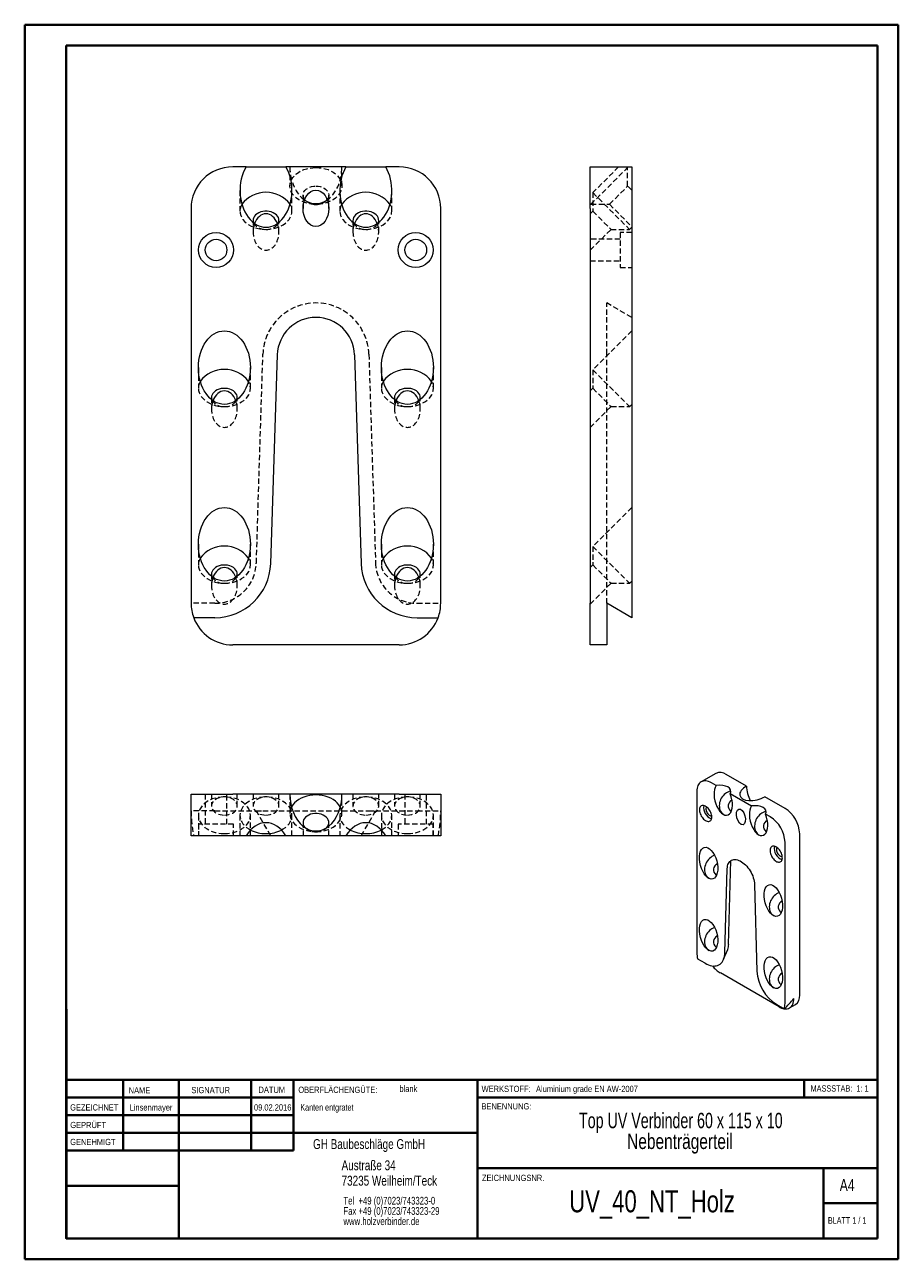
# Model space of a CAD drawing. Header units: millimetres. Extents: x 0 to 353, y 0 to 297.
# Tile 1 of 2: x 0 to 210, y 0 to 297. Entities that reach past the tile are written whole.
import ezdxf

# ---------------------------------------------------------------- set-up
doc = ezdxf.new("R2010")
doc.units = ezdxf.units.MM
doc.linetypes.add('HIDDEN', pattern=[1.905, 1.27, -0.635])
doc.styles.add('SLDTEXTSTYLE0', font='TXT', dxfattribs={"width": 0.75})
doc.styles.add('SLDTEXTSTYLE1', font='TXT', dxfattribs={"width": 0.681818})
doc.styles.add('SLDTEXTSTYLE2', font='TXT', dxfattribs={"width": 0.7})
doc.styles.add('SLDTEXTSTYLE3', font='TXT', dxfattribs={"width": 0.691667})

# ---------------------------------------------------------------- blocks, each defined once
blk = doc.blocks.new('SW_NOTE_0')
at = {"color": 0, "linetype": 'Continuous', "lineweight": 0, "char_height": 1.8521, "attachment_point": 1, "style": 'SLDTEXTSTYLE0'}
for s, insert in [('Tel  +49 (0)7023/743323-0', (0, 2.39)), ('Fax +49 (0)7023/743323-29', (0, -0.08)), ('www.holzverbinder.de', (0, -2.55))]:
    blk.add_mtext(s, dxfattribs=dict(at, insert=insert))

msp = doc.modelspace()

# ---------------------------------------------------------------- linework, layer by layer
at = {"color": 7, "linetype": 'Continuous', "lineweight": 40}
for p, q in [((0.08, 0.21), (0.08, 297.21)), ((0.08, 297.21), (210.08, 297.21)), ((210.08, 0.21), (210.08, 297.21)), ((210.08, 292.21), (210.08, 297.21)), ((10.08, 292.21), (205.08, 292.21)), ((10.08, 5.21), (10.08, 292.21)), ((205.08, 5.21), (205.08, 292.21)), ((10.11, 60.37), (10.11, 5.12)), ((205.08, 43.37), (10.11, 43.37)), ((23.71, 43.37), (23.71, 26.37)), ((37.1, 43.37), (37.1, 5.12)), ((54.51, 43.37), (54.51, 26.38)), ((64.71, 26.39), (64.71, 43.37)), ((108.91, 43.37), (108.91, 5.12)), ((187.47, 39.12), (187.47, 43.37)), ((64.71, 39.1), (10.11, 39.1)), ((205.08, 39.12), (108.91, 39.12)), ((64.71, 34.87), (10.11, 34.87)), ((108.91, 30.62), (10.11, 30.62)), ((64.71, 26.39), (10.11, 26.37)), ((108.91, 22.12), (205.08, 22.12)), ((192.08, 5.21), (192.08, 22.21)), ((37.1, 17.87), (10.11, 17.87)), ((10.11, 13.71), (10.08, 13.71)), ((205.08, 13.71), (192.08, 13.71)), ((10.11, 9.46), (10.08, 9.46)), ((10.08, 5.21), (205.08, 5.21)), ((205.08, 5.21), (180.99, 5.21)), ((0.08, 0.21), (210.08, 0.21))]:
    msp.add_line(p, q, dxfattribs=at)
at = {"color": 7, "linetype": 'Continuous', "lineweight": 15}
for p, q in [((53.3, 263.02), (50.08, 263.02)), ((53.3, 263.02), (62.87, 263.02)), ((77.3, 263.02), (62.87, 263.02)), ((77.3, 263.02), (86.87, 263.02)), ((90.08, 263.02), (86.87, 263.02)), ((136.01, 253.02), (136.01, 263.02)), ((136.01, 263.02), (146.01, 263.02)), ((146.01, 263.02), (146.01, 253.02)), ((40.08, 253.02), (40.08, 158.02)), ((100.08, 158.02), (100.08, 253.02)), ((136.01, 253.02), (136.01, 158.02)), ((146.01, 253.02), (146.01, 158.02)), ((59.22, 167.6), (60.81, 217.82)), ((79.36, 217.82), (80.95, 167.6)), ((136.01, 148.02), (136.01, 158.02)), ((140.01, 158.02), (140.01, 148.02)), ((146.01, 154.56), (140.01, 158.02)), ((146.01, 158.02), (146.01, 154.56)), ((45.76, 154.56), (40.7, 154.56)), ((94.41, 154.56), (99.46, 154.56)), ((90.08, 148.02), (50.08, 148.02)), ((140.01, 148.02), (136.01, 148.02)), ((166.21, 117.11), (162.68, 115.07)), ((173.57, 114.05), (168.71, 116.86)), ((166.31, 114.16), (165.17, 114.82)), ((40.08, 102.09), (40.08, 112.09)), ((40.08, 112.09), (50.08, 112.09)), ((63.83, 112.09), (50.08, 112.09)), ((76.33, 112.09), (63.83, 112.09)), ((90.08, 112.09), (76.33, 112.09)), ((90.08, 112.09), (100.08, 112.09)), ((100.08, 112.09), (100.08, 102.09)), ((161.64, 112.78), (161.64, 73.99)), ((174.8, 109.26), (169.7, 112.21)), ((182.85, 108.7), (177.99, 111.5)), ((169.77, 108.06), (169.93, 107.98)), ((179.32, 106.65), (178.18, 107.31)), ((50.08, 102.09), (40.08, 102.09)), ((53.3, 102.09), (50.08, 102.09)), ((62.87, 102.09), (53.3, 102.09)), ((77.3, 102.09), (62.87, 102.09)), ((86.87, 102.09), (77.3, 102.09)), ((90.08, 102.09), (86.87, 102.09)), ((100.08, 102.09), (90.08, 102.09)), ((178.25, 103.16), (178.41, 103.08)), ((186.39, 63.79), (186.39, 102.57)), ((182.85, 61.75), (182.85, 100.53)), ((169.3, 75.97), (169.86, 96.14)), ((166.23, 92.7), (166.39, 92.62)), ((168.4, 73.99), (168.97, 94.18)), ((175.53, 90.39), (176.09, 69.56)), ((181.79, 83.72), (181.95, 83.64)), ((166.23, 75.35), (166.39, 75.27)), ((168.09, 72.39), (169.07, 74.78)), ((163.65, 71.42), (161.86, 72.45)), ((181.44, 60.93), (167.3, 69.09)), ((181.79, 66.37), (181.95, 66.29)), ((180.85, 61.49), (182.63, 60.46)), ((183.94, 60.68), (185.35, 61.5))]:
    msp.add_line(p, q, dxfattribs=at)
at = {"color": 7, "linetype": 'HIDDEN', "lineweight": 0}
for p, q in [((63.83, 263.02), (63.83, 258.42)), ((76.33, 258.42), (76.33, 263.02)), ((136.18, 254.01), (145.02, 262.84)), ((142.85, 263.02), (136.64, 256.81)), ((145.02, 262.84), (144.85, 263.02)), ((145.02, 258.39), (145.02, 262.84)), ((51.83, 257.34), (51.83, 252.39)), ((64.33, 252.39), (64.33, 257.34)), ((66.98, 256.2), (66.98, 253.02)), ((73.18, 253.02), (73.18, 256.2)), ((75.83, 257.34), (75.83, 252.39)), ((88.33, 252.39), (88.33, 257.34)), ((136.64, 256.81), (145.48, 247.97)), ((136.64, 256.81), (136.64, 252.35)), ((140.64, 254.01), (145.02, 258.39)), ((146.01, 257.4), (145.02, 258.39)), ((136.01, 254.18), (136.18, 254.01)), ((136.18, 254.01), (140.64, 254.01)), ((140.64, 254.01), (146.01, 248.64)), ((54.98, 250.16), (54.98, 247.34)), ((61.18, 247.34), (61.18, 250.16)), ((78.98, 250.16), (78.98, 247.34)), ((85.18, 247.34), (85.18, 250.16)), ((136.64, 252.35), (136.01, 251.72)), ((136.64, 252.35), (141.02, 247.97)), ((136.01, 242.95), (141.02, 247.97)), ((141.02, 247.97), (145.48, 247.97)), ((143.21, 247.22), (143.21, 238.82)), ((146.01, 247.22), (143.21, 247.22)), ((145.48, 247.97), (146.01, 248.5)), ((143.21, 245.62), (136.01, 245.62)), ((136.01, 240.42), (143.21, 240.42)), ((143.21, 238.82), (146.01, 238.82)), ((140.01, 217.93), (140.01, 230.27)), ((146.01, 226.81), (140.01, 230.27)), ((146.01, 223.56), (136.64, 214.19)), ((55.76, 167.7), (57.34, 217.93)), ((82.82, 217.93), (84.41, 167.7)), ((140.01, 167.7), (140.01, 217.93)), ((41.83, 214.72), (41.83, 209.77)), ((54.33, 209.77), (54.33, 214.72)), ((85.83, 214.72), (85.83, 209.77)), ((98.33, 209.77), (98.33, 214.72)), ((136.64, 214.19), (145.48, 205.35)), ((136.64, 214.19), (136.64, 209.74)), ((136.64, 209.74), (136.01, 209.1)), ((136.64, 209.74), (141.03, 205.35)), ((44.98, 207.55), (44.98, 204.72)), ((51.18, 204.72), (51.18, 207.55)), ((88.98, 207.55), (88.98, 204.72)), ((95.18, 204.72), (95.18, 207.55)), ((136.01, 200.34), (141.03, 205.35)), ((141.03, 205.35), (145.48, 205.35)), ((145.48, 205.35), (146.01, 205.88)), ((146.01, 181.06), (136.64, 171.69)), ((41.83, 172.22), (41.83, 167.27)), ((54.33, 167.27), (54.33, 172.22)), ((85.83, 172.22), (85.83, 167.27)), ((98.33, 167.27), (98.33, 172.22)), ((136.64, 171.69), (145.48, 162.85)), ((136.64, 171.69), (136.64, 167.24)), ((136.64, 167.24), (136.01, 166.6)), ((136.64, 167.24), (141.03, 162.85)), ((140.01, 158.02), (140.01, 167.7)), ((44.98, 165.05), (44.98, 162.22)), ((51.18, 162.22), (51.18, 165.05)), ((88.98, 165.05), (88.98, 162.22)), ((95.18, 162.22), (95.18, 165.05)), ((145.48, 162.85), (146.01, 163.38)), ((136.01, 157.84), (141.03, 162.85)), ((141.03, 162.85), (145.48, 162.85)), ((45.76, 158.02), (40.08, 158.02)), ((94.41, 158.02), (100.08, 158.02)), ((43.48, 112.09), (43.48, 104.89)), ((44.98, 112.09), (44.98, 109.26)), ((48.68, 104.89), (48.68, 112.09)), ((51.18, 109.26), (51.18, 112.09)), ((54.98, 112.09), (54.98, 109.26)), ((61.18, 109.26), (61.18, 112.09)), ((63.83, 112.09), (63.83, 107.49)), ((76.33, 107.49), (76.33, 112.09)), ((78.98, 112.09), (78.98, 109.26)), ((85.18, 109.26), (85.18, 112.09)), ((88.98, 112.09), (88.98, 109.26)), ((91.48, 112.09), (91.48, 104.89)), ((95.18, 109.26), (95.18, 112.09)), ((96.68, 104.89), (96.68, 112.09)), ((45.76, 108.09), (40.08, 108.09)), ((41.83, 107.03), (41.83, 102.09)), ((45.76, 108.09), (55.76, 108.09)), ((51.83, 107.04), (51.83, 102.09)), ((54.33, 102.09), (54.33, 107.03)), ((59.22, 102.09), (55.76, 108.09)), ((55.76, 108.09), (57.34, 108.09)), ((57.34, 108.09), (82.82, 108.09)), ((64.33, 102.09), (64.33, 107.04)), ((75.83, 107.04), (75.83, 102.09)), ((80.95, 102.09), (84.41, 108.09)), ((82.82, 108.09), (84.41, 108.09)), ((84.41, 108.09), (94.41, 108.09)), ((85.83, 107.03), (85.83, 102.09)), ((88.33, 102.09), (88.33, 107.04)), ((94.41, 108.09), (100.08, 108.09)), ((98.33, 102.09), (98.33, 107.03)), ((50.28, 104.89), (41.88, 104.89)), ((41.88, 104.89), (41.88, 102.09)), ((50.28, 102.09), (50.28, 104.89)), ((66.98, 105.26), (66.98, 102.09)), ((73.18, 102.09), (73.18, 105.26)), ((98.28, 104.89), (89.88, 104.89)), ((89.88, 104.89), (89.88, 102.09)), ((98.28, 102.09), (98.28, 104.89))]:
    msp.add_line(p, q, dxfattribs=at)
at = {"color": 7, "linetype": 'Continuous', "lineweight": 0}
for p, q in [((64.71, 39.12), (10.11, 39.12)), ((23.71, 5.21), (23.71, 5.12)), ((54.51, 5.21), (54.51, 5.12))]:
    msp.add_line(p, q, dxfattribs=at)
at = {"color": 7, "linetype": 'HIDDEN', "lineweight": 0, "flags": 128}
for points in [[(70.08, 262.84), (70.84, 262.81), (71.58, 262.72), (72.3, 262.56), (72.99, 262.34), (73.63, 262.06), (74.23, 261.73), (74.76, 261.36), (75.23, 260.93), (75.62, 260.48), (75.93, 259.99), (76.15, 259.48), (76.29, 258.96), (76.33, 258.42), (76.29, 257.89), (76.15, 257.37), (75.93, 256.86), (75.62, 256.37), (75.23, 255.91), (74.76, 255.49), (74.23, 255.12), (73.63, 254.79), (72.99, 254.51), (72.3, 254.29), (71.58, 254.13), (70.84, 254.04), (70.08, 254.01), (69.33, 254.04), (68.59, 254.13), (67.87, 254.29), (67.18, 254.51), (66.53, 254.79), (65.94, 255.12), (65.41, 255.49), (64.94, 255.91), (64.55, 256.37), (64.24, 256.86), (64.01, 257.37), (63.88, 257.89), (63.83, 258.42), (63.88, 258.96), (64.01, 259.48), (64.24, 259.99), (64.55, 260.48), (64.94, 260.93), (65.41, 261.36), (65.94, 261.73), (66.53, 262.06), (67.18, 262.34), (67.87, 262.56), (68.59, 262.72), (69.33, 262.81), (70.08, 262.84)], [(67.37, 255.14), (67.32, 255.21), (67.12, 255.56), (67.01, 255.92), (66.99, 256.29), (67.05, 256.66), (67.21, 257.01), (67.44, 257.35), (67.76, 257.65), (68.14, 257.9), (68.57, 258.11), (69.05, 258.26), (69.56, 258.36), (70.08, 258.39)], [(70.08, 258.39), (70.61, 258.36), (71.12, 258.26), (71.6, 258.11), (72.03, 257.9), (72.41, 257.65), (72.72, 257.35), (72.96, 257.01), (73.11, 256.66), (73.18, 256.29), (73.16, 255.92), (73.05, 255.56), (72.85, 255.21), (72.8, 255.14)], [(52.29, 254.04), (52.24, 253.95), (52.01, 253.45), (51.88, 252.92), (51.83, 252.39), (51.88, 251.85), (52.01, 251.33), (52.24, 250.82), (52.55, 250.33), (52.94, 249.88), (53.41, 249.46), (53.94, 249.08), (54.53, 248.75), (55.18, 248.47), (55.87, 248.26), (56.59, 248.1), (57.33, 248), (58.08, 247.97)], [(58.08, 247.97), (58.84, 248), (59.58, 248.1), (60.3, 248.26), (60.99, 248.47), (61.63, 248.75), (62.23, 249.08), (62.76, 249.46), (63.23, 249.88), (63.62, 250.33), (63.93, 250.82), (64.15, 251.33), (64.29, 251.85), (64.33, 252.39), (64.29, 252.92), (64.15, 253.45), (63.93, 253.95), (63.88, 254.04)], [(76.29, 254.04), (76.24, 253.95), (76.01, 253.45), (75.88, 252.92), (75.83, 252.39), (75.88, 251.85), (76.01, 251.33), (76.24, 250.82), (76.55, 250.33), (76.94, 249.88), (77.41, 249.46), (77.94, 249.08), (78.53, 248.75), (79.18, 248.47), (79.87, 248.26), (80.59, 248.1), (81.33, 248), (82.08, 247.97)], [(82.08, 247.97), (82.84, 248), (83.58, 248.1), (84.3, 248.26), (84.99, 248.47), (85.63, 248.75), (86.23, 249.08), (86.76, 249.46), (87.23, 249.88), (87.62, 250.33), (87.93, 250.82), (88.15, 251.33), (88.29, 251.85), (88.33, 252.39), (88.29, 252.92), (88.15, 253.45), (87.93, 253.95), (87.88, 254.04)], [(42.28, 211.42), (42.24, 211.34), (42.01, 210.83), (41.88, 210.31), (41.83, 209.77), (41.88, 209.24), (42.01, 208.72), (42.24, 208.21), (42.55, 207.72), (42.94, 207.26), (43.41, 206.84), (43.94, 206.47), (44.53, 206.14), (45.18, 205.86), (45.87, 205.64), (46.59, 205.48), (47.33, 205.39), (48.08, 205.35)], [(48.08, 205.35), (48.84, 205.39), (49.58, 205.48), (50.3, 205.64), (50.99, 205.86), (51.63, 206.14), (52.23, 206.47), (52.76, 206.84), (53.23, 207.26), (53.62, 207.72), (53.93, 208.21), (54.15, 208.72), (54.29, 209.24), (54.33, 209.77), (54.29, 210.31), (54.15, 210.83), (53.93, 211.34), (53.88, 211.42)], [(86.28, 211.42), (86.24, 211.34), (86.01, 210.83), (85.88, 210.31), (85.83, 209.77), (85.88, 209.24), (86.01, 208.72), (86.24, 208.21), (86.55, 207.72), (86.94, 207.26), (87.41, 206.84), (87.94, 206.47), (88.53, 206.14), (89.18, 205.86), (89.87, 205.64), (90.59, 205.48), (91.33, 205.39), (92.08, 205.35)], [(92.08, 205.35), (92.84, 205.39), (93.58, 205.48), (94.3, 205.64), (94.99, 205.86), (95.63, 206.14), (96.23, 206.47), (96.76, 206.84), (97.23, 207.26), (97.62, 207.72), (97.93, 208.21), (98.15, 208.72), (98.29, 209.24), (98.33, 209.77), (98.29, 210.31), (98.15, 210.83), (97.93, 211.34), (97.88, 211.42)], [(42.28, 168.92), (42.24, 168.84), (42.01, 168.33), (41.88, 167.81), (41.83, 167.27), (41.88, 166.74), (42.01, 166.22), (42.24, 165.71), (42.55, 165.22), (42.94, 164.76), (43.41, 164.34), (43.94, 163.97), (44.53, 163.64), (45.18, 163.36), (45.87, 163.14), (46.59, 162.98), (47.33, 162.89), (48.08, 162.85)], [(48.08, 162.85), (48.84, 162.89), (49.58, 162.98), (50.3, 163.14), (50.99, 163.36), (51.63, 163.64), (52.23, 163.97), (52.76, 164.34), (53.23, 164.76), (53.62, 165.22), (53.93, 165.71), (54.15, 166.22), (54.29, 166.74), (54.33, 167.27), (54.29, 167.81), (54.15, 168.33), (53.93, 168.84), (53.88, 168.92)], [(86.28, 168.92), (86.24, 168.84), (86.01, 168.33), (85.88, 167.81), (85.83, 167.27), (85.88, 166.74), (86.01, 166.22), (86.24, 165.71), (86.55, 165.22), (86.94, 164.76), (87.41, 164.34), (87.94, 163.97), (88.53, 163.64), (89.18, 163.36), (89.87, 163.14), (90.59, 162.98), (91.33, 162.89), (92.08, 162.85)], [(92.08, 162.85), (92.84, 162.89), (93.58, 162.98), (94.3, 163.14), (94.99, 163.36), (95.63, 163.64), (96.23, 163.97), (96.76, 164.34), (97.23, 164.76), (97.62, 165.22), (97.93, 165.71), (98.15, 166.22), (98.29, 166.74), (98.33, 167.27), (98.29, 167.81), (98.15, 168.33), (97.93, 168.84), (97.88, 168.92)], [(48.08, 102.61), (48.84, 102.65), (49.58, 102.74), (50.3, 102.9), (50.99, 103.12), (51.63, 103.4), (52.23, 103.73), (52.76, 104.1), (53.23, 104.52), (53.62, 104.98), (53.93, 105.47), (54.15, 105.98), (54.29, 106.5), (54.33, 107.03), (54.29, 107.57), (54.15, 108.09), (53.93, 108.6), (53.62, 109.09), (53.23, 109.54), (52.76, 109.96), (52.23, 110.34), (51.63, 110.67), (50.99, 110.95), (50.3, 111.17), (49.58, 111.32), (48.84, 111.42), (48.08, 111.45), (47.33, 111.42), (46.59, 111.32), (45.87, 111.17), (45.18, 110.95), (44.53, 110.67), (43.94, 110.34), (43.41, 109.96), (42.94, 109.54), (42.55, 109.09), (42.24, 108.6), (42.01, 108.09), (41.88, 107.57), (41.83, 107.03), (41.88, 106.5), (42.01, 105.98), (42.24, 105.47), (42.55, 104.98), (42.94, 104.52), (43.41, 104.1), (43.94, 103.73), (44.53, 103.4), (45.18, 103.12), (45.87, 102.9), (46.59, 102.74), (47.33, 102.65), (48.08, 102.61)], [(48.08, 107.07), (48.61, 107.1), (49.12, 107.19), (49.6, 107.35), (50.03, 107.56), (50.41, 107.81), (50.72, 108.11), (50.96, 108.44), (51.11, 108.8), (51.18, 109.17), (51.16, 109.54), (51.05, 109.9), (50.85, 110.25), (50.58, 110.56), (50.23, 110.84), (49.82, 111.08), (49.36, 111.26), (48.86, 111.38), (48.35, 111.45), (47.82, 111.45), (47.3, 111.38), (46.81, 111.26), (46.35, 111.08), (45.94, 110.84), (45.59, 110.56), (45.32, 110.25), (45.12, 109.9), (45.01, 109.54), (44.99, 109.17), (45.05, 108.8), (45.21, 108.44), (45.44, 108.11), (45.76, 107.81), (46.14, 107.56), (46.57, 107.35), (47.05, 107.19), (47.56, 107.1), (48.08, 107.07)], [(61.82, 103.49), (62.23, 103.73), (62.76, 104.11), (63.23, 104.53), (63.62, 104.98), (63.93, 105.47), (64.15, 105.98), (64.29, 106.5), (64.33, 107.04), (64.29, 107.57), (64.15, 108.09), (63.93, 108.6), (63.62, 109.09), (63.23, 109.55), (62.76, 109.97), (62.23, 110.35), (61.63, 110.67), (60.99, 110.95), (60.3, 111.17), (59.58, 111.33), (58.84, 111.42), (58.08, 111.46), (57.33, 111.42), (56.59, 111.33), (55.87, 111.17), (55.18, 110.95), (54.53, 110.67), (53.94, 110.35), (53.41, 109.97), (52.94, 109.55), (52.55, 109.09), (52.24, 108.6), (52.01, 108.09), (51.88, 107.57), (51.83, 107.04), (51.88, 106.5), (52.01, 105.98), (52.24, 105.47), (52.55, 104.98), (52.94, 104.53), (53.41, 104.11), (53.94, 103.73), (54.35, 103.49)], [(58.08, 107.07), (58.61, 107.1), (59.12, 107.2), (59.6, 107.35), (60.03, 107.56), (60.41, 107.82), (60.72, 108.12), (60.96, 108.45), (61.11, 108.8), (61.18, 109.17), (61.16, 109.54), (61.05, 109.91), (60.85, 110.25), (60.58, 110.57), (60.23, 110.85), (59.82, 111.08), (59.36, 111.26), (58.86, 111.39), (58.35, 111.45), (57.82, 111.45), (57.3, 111.39), (56.81, 111.26), (56.35, 111.08), (55.94, 110.85), (55.59, 110.57), (55.32, 110.25), (55.12, 109.91), (55.01, 109.54), (54.99, 109.17), (55.05, 108.8), (55.21, 108.45), (55.44, 108.12), (55.76, 107.82), (56.14, 107.56), (56.57, 107.35), (57.05, 107.2), (57.56, 107.1), (58.08, 107.07)], [(85.82, 103.49), (86.23, 103.73), (86.76, 104.11), (87.23, 104.53), (87.62, 104.98), (87.93, 105.47), (88.15, 105.98), (88.29, 106.5), (88.33, 107.04), (88.29, 107.57), (88.15, 108.09), (87.93, 108.6), (87.62, 109.09), (87.23, 109.55), (86.76, 109.97), (86.23, 110.35), (85.63, 110.67), (84.99, 110.95), (84.3, 111.17), (83.58, 111.33), (82.84, 111.42), (82.08, 111.46), (81.33, 111.42), (80.59, 111.33), (79.87, 111.17), (79.18, 110.95), (78.53, 110.67), (77.94, 110.35), (77.41, 109.97), (76.94, 109.55), (76.55, 109.09), (76.24, 108.6), (76.01, 108.09), (75.88, 107.57), (75.83, 107.04), (75.88, 106.5), (76.01, 105.98), (76.24, 105.47), (76.55, 104.98), (76.94, 104.53), (77.41, 104.11), (77.94, 103.73), (78.35, 103.49)], [(82.08, 107.07), (82.61, 107.1), (83.12, 107.2), (83.6, 107.35), (84.03, 107.56), (84.41, 107.82), (84.72, 108.12), (84.96, 108.45), (85.11, 108.8), (85.18, 109.17), (85.16, 109.54), (85.05, 109.91), (84.85, 110.25), (84.58, 110.57), (84.23, 110.85), (83.82, 111.08), (83.36, 111.26), (82.86, 111.39), (82.35, 111.45), (81.82, 111.45), (81.3, 111.39), (80.81, 111.26), (80.35, 111.08), (79.94, 110.85), (79.59, 110.57), (79.32, 110.25), (79.12, 109.91), (79.01, 109.54), (78.99, 109.17), (79.05, 108.8), (79.21, 108.45), (79.44, 108.12), (79.76, 107.82), (80.14, 107.56), (80.57, 107.35), (81.05, 107.2), (81.56, 107.1), (82.08, 107.07)], [(92.08, 102.61), (92.84, 102.65), (93.58, 102.74), (94.3, 102.9), (94.99, 103.12), (95.63, 103.4), (96.23, 103.73), (96.76, 104.1), (97.23, 104.52), (97.62, 104.98), (97.93, 105.47), (98.15, 105.98), (98.29, 106.5), (98.33, 107.03), (98.29, 107.57), (98.15, 108.09), (97.93, 108.6), (97.62, 109.09), (97.23, 109.54), (96.76, 109.96), (96.23, 110.34), (95.63, 110.67), (94.99, 110.95), (94.3, 111.17), (93.58, 111.32), (92.84, 111.42), (92.08, 111.45), (91.33, 111.42), (90.59, 111.32), (89.87, 111.17), (89.18, 110.95), (88.53, 110.67), (87.94, 110.34), (87.41, 109.96), (86.94, 109.54), (86.55, 109.09), (86.24, 108.6), (86.01, 108.09), (85.88, 107.57), (85.83, 107.03), (85.88, 106.5), (86.01, 105.98), (86.24, 105.47), (86.55, 104.98), (86.94, 104.52), (87.41, 104.1), (87.94, 103.73), (88.53, 103.4), (89.18, 103.12), (89.87, 102.9), (90.59, 102.74), (91.33, 102.65), (92.08, 102.61)], [(92.08, 107.07), (92.61, 107.1), (93.12, 107.19), (93.6, 107.35), (94.03, 107.56), (94.41, 107.81), (94.72, 108.11), (94.96, 108.44), (95.11, 108.8), (95.18, 109.17), (95.16, 109.54), (95.05, 109.9), (94.85, 110.25), (94.58, 110.56), (94.23, 110.84), (93.82, 111.08), (93.36, 111.26), (92.86, 111.38), (92.35, 111.45), (91.82, 111.45), (91.3, 111.38), (90.81, 111.26), (90.35, 111.08), (89.94, 110.84), (89.59, 110.56), (89.32, 110.25), (89.12, 109.9), (89.01, 109.54), (88.99, 109.17), (89.05, 108.8), (89.21, 108.44), (89.44, 108.11), (89.76, 107.81), (90.14, 107.56), (90.57, 107.35), (91.05, 107.19), (91.56, 107.1), (92.08, 107.07)], [(64.22, 109.02), (64.01, 108.55), (63.88, 108.02), (63.83, 107.49), (63.88, 106.96), (64.01, 106.43), (64.24, 105.92), (64.55, 105.44), (64.94, 104.98), (65.41, 104.56), (65.94, 104.18), (66.53, 103.85), (67.18, 103.58), (67.87, 103.36), (68.59, 103.2), (69.33, 103.1), (70.08, 103.07)], [(70.08, 103.07), (70.84, 103.1), (71.58, 103.2), (72.3, 103.36), (72.99, 103.58), (73.63, 103.85), (74.23, 104.18), (74.76, 104.56), (75.23, 104.98), (75.62, 105.44), (75.93, 105.92), (76.15, 106.43), (76.29, 106.96), (76.33, 107.49), (76.29, 108.02), (76.15, 108.55), (75.95, 109.02)]]:
    msp.add_lwpolyline(points, dxfattribs=at)
at = {"color": 7, "linetype": 'Continuous', "lineweight": 15, "flags": 128}
for points in [[(61.07, 249.57), (61.11, 249.7), (61.18, 250.07), (61.16, 250.44), (61.05, 250.8), (60.85, 251.15), (60.58, 251.46), (60.23, 251.74), (59.82, 251.98), (59.36, 252.16), (58.86, 252.28), (58.35, 252.34), (57.82, 252.34), (57.3, 252.28), (56.81, 252.16), (56.35, 251.98), (55.94, 251.74), (55.59, 251.46), (55.32, 251.15), (55.12, 250.8), (55.01, 250.44), (54.99, 250.07), (55.05, 249.7), (55.1, 249.57)], [(85.07, 249.57), (85.11, 249.7), (85.18, 250.07), (85.16, 250.44), (85.05, 250.8), (84.85, 251.15), (84.58, 251.46), (84.23, 251.74), (83.82, 251.98), (83.36, 252.16), (82.86, 252.28), (82.35, 252.34), (81.82, 252.34), (81.3, 252.28), (80.81, 252.16), (80.35, 251.98), (79.94, 251.74), (79.59, 251.46), (79.32, 251.15), (79.12, 250.8), (79.01, 250.44), (78.99, 250.07), (79.05, 249.7), (79.1, 249.57)], [(51.07, 206.95), (51.11, 207.08), (51.18, 207.45), (51.16, 207.82), (51.05, 208.19), (50.85, 208.53), (50.58, 208.85), (50.23, 209.13), (49.82, 209.36), (49.36, 209.54), (48.86, 209.67), (48.35, 209.73), (47.82, 209.73), (47.3, 209.67), (46.81, 209.54), (46.35, 209.36), (45.94, 209.13), (45.59, 208.85), (45.32, 208.53), (45.12, 208.19), (45.01, 207.82), (44.99, 207.45), (45.05, 207.08), (45.1, 206.95)], [(95.07, 206.95), (95.11, 207.08), (95.18, 207.45), (95.16, 207.82), (95.05, 208.19), (94.85, 208.53), (94.58, 208.85), (94.23, 209.13), (93.82, 209.36), (93.36, 209.54), (92.86, 209.67), (92.35, 209.73), (91.82, 209.73), (91.3, 209.67), (90.81, 209.54), (90.35, 209.36), (89.94, 209.13), (89.59, 208.85), (89.32, 208.53), (89.12, 208.19), (89.01, 207.82), (88.99, 207.45), (89.05, 207.08), (89.1, 206.95)], [(51.07, 164.45), (51.11, 164.58), (51.18, 164.95), (51.16, 165.32), (51.05, 165.69), (50.85, 166.03), (50.58, 166.35), (50.23, 166.63), (49.82, 166.86), (49.36, 167.04), (48.86, 167.17), (48.35, 167.23), (47.82, 167.23), (47.3, 167.17), (46.81, 167.04), (46.35, 166.86), (45.94, 166.63), (45.59, 166.35), (45.32, 166.03), (45.12, 165.69), (45.01, 165.32), (44.99, 164.95), (45.05, 164.58), (45.1, 164.45)], [(95.07, 164.45), (95.11, 164.58), (95.18, 164.95), (95.16, 165.32), (95.05, 165.69), (94.85, 166.03), (94.58, 166.35), (94.23, 166.63), (93.82, 166.86), (93.36, 167.04), (92.86, 167.17), (92.35, 167.23), (91.82, 167.23), (91.3, 167.17), (90.81, 167.04), (90.35, 166.86), (89.94, 166.63), (89.59, 166.35), (89.32, 166.03), (89.12, 165.69), (89.01, 165.32), (88.99, 164.95), (89.05, 164.58), (89.1, 164.45)], [(165.17, 114.82), (164.83, 115), (164.49, 115.14), (164.15, 115.24), (163.82, 115.29), (163.51, 115.3), (163.21, 115.26), (162.93, 115.19), (162.67, 115.07), (162.44, 114.9), (162.24, 114.7), (162.06, 114.46), (161.91, 114.18), (161.79, 113.87), (161.71, 113.53), (161.66, 113.17), (161.64, 112.78)], [(75.95, 109.02), (75.93, 109.06), (75.62, 109.54), (75.23, 110), (74.76, 110.42), (74.23, 110.8), (73.63, 111.13), (72.99, 111.4), (72.3, 111.62), (71.58, 111.78), (70.84, 111.88), (70.08, 111.91), (69.33, 111.88), (68.59, 111.78), (67.87, 111.62), (67.18, 111.4), (66.53, 111.13), (65.94, 110.8), (65.41, 110.42), (64.94, 110), (64.55, 109.54), (64.24, 109.06), (64.22, 109.02)], [(169.82, 112.81), (169.78, 112.81), (169.46, 112.73), (169.14, 112.6), (168.82, 112.44), (168.52, 112.24), (168.24, 112.01), (167.98, 111.74), (167.75, 111.45), (167.54, 111.13), (167.37, 110.79), (167.23, 110.45), (167.13, 110.09), (167.07, 109.73), (167.05, 109.37), (167.06, 109.02), (167.12, 108.68), (167.21, 108.35), (167.34, 108.05), (167.51, 107.78), (167.71, 107.53), (167.94, 107.32), (168.1, 107.21)], [(72.63, 104.02), (72.72, 104.11), (72.96, 104.45), (73.11, 104.8), (73.18, 105.17), (73.16, 105.54), (73.05, 105.91), (72.85, 106.25), (72.58, 106.57), (72.23, 106.85), (71.82, 107.08), (71.36, 107.26), (70.86, 107.39), (70.35, 107.45), (69.82, 107.45), (69.3, 107.39), (68.81, 107.26), (68.35, 107.08), (67.94, 106.85), (67.59, 106.57), (67.32, 106.25), (67.12, 105.91), (67.01, 105.54), (66.99, 105.17), (67.05, 104.8), (67.21, 104.45), (67.44, 104.11), (67.53, 104.02)], [(165.25, 106.61), (165.23, 106.87), (165.18, 107.14), (165.11, 107.42), (165, 107.7), (164.87, 107.98), (164.71, 108.24), (164.53, 108.49), (164.34, 108.71), (164.14, 108.91), (163.92, 109.08), (163.71, 109.21), (163.49, 109.31), (163.28, 109.37), (163.08, 109.39), (162.9, 109.36), (162.73, 109.3), (162.59, 109.2), (162.47, 109.06), (162.37, 108.88), (162.31, 108.68), (162.28, 108.45), (162.28, 108.2), (162.31, 107.93), (162.37, 107.66), (162.47, 107.38), (162.59, 107.1), (162.73, 106.83), (162.9, 106.57), (163.08, 106.34), (163.28, 106.12), (163.49, 105.94), (163.71, 105.79), (163.92, 105.67), (164.14, 105.59), (164.34, 105.56), (164.53, 105.56), (164.71, 105.6), (164.87, 105.69), (165, 105.81), (165.11, 105.97), (165.18, 106.15), (165.23, 106.37), (165.25, 106.61)], [(163.97, 109.05), (163.93, 109), (163.87, 108.85), (163.84, 108.67), (163.84, 108.47), (163.87, 108.25), (163.93, 108.03), (164.03, 107.8), (164.15, 107.59), (164.29, 107.39), (164.45, 107.21), (164.62, 107.07), (164.79, 106.96), (164.97, 106.88), (165.13, 106.86), (165.23, 106.86)], [(178.31, 107.91), (178.27, 107.91), (177.94, 107.83), (177.62, 107.71), (177.31, 107.54), (177.01, 107.34), (176.73, 107.11), (176.47, 106.84), (176.23, 106.55), (176.03, 106.23), (175.86, 105.9), (175.72, 105.55), (175.62, 105.19), (175.56, 104.83), (175.53, 104.47), (175.55, 104.12), (175.6, 103.78), (175.7, 103.45), (175.83, 103.15), (175.99, 102.88), (176.19, 102.63), (176.42, 102.42), (176.58, 102.31)], [(182.22, 96.82), (182.2, 97.07), (182.15, 97.35), (182.08, 97.62), (181.97, 97.9), (181.84, 98.18), (181.68, 98.44), (181.5, 98.69), (181.31, 98.92), (181.11, 99.11), (180.89, 99.28), (180.68, 99.42), (180.46, 99.51), (180.25, 99.57), (180.05, 99.59), (179.87, 99.57), (179.7, 99.5), (179.56, 99.4), (179.44, 99.26), (179.34, 99.09), (179.28, 98.88), (179.25, 98.65), (179.25, 98.4), (179.28, 98.14), (179.34, 97.86), (179.44, 97.58), (179.56, 97.3), (179.7, 97.03), (179.87, 96.78), (180.05, 96.54), (180.25, 96.33), (180.46, 96.14), (180.68, 95.99), (180.89, 95.87), (181.11, 95.8), (181.31, 95.76), (181.5, 95.76), (181.68, 95.81), (181.84, 95.89), (181.97, 96.01), (182.08, 96.17), (182.15, 96.36), (182.2, 96.58), (182.22, 96.82)], [(180.94, 99.25), (180.9, 99.2), (180.84, 99.05), (180.81, 98.87), (180.81, 98.67), (180.84, 98.45), (180.9, 98.23), (181, 98.01), (181.12, 97.79), (181.26, 97.59), (181.42, 97.41), (181.59, 97.27), (181.76, 97.16), (181.94, 97.09), (182.1, 97.06), (182.2, 97.06)], [(165.93, 97.37), (165.92, 97.37), (165.6, 97.25), (165.29, 97.08), (164.99, 96.88), (164.7, 96.65), (164.44, 96.38), (164.21, 96.09), (164.01, 95.77), (163.83, 95.44), (163.7, 95.09), (163.6, 94.73), (163.53, 94.37), (163.51, 94.01), (163.53, 93.66), (163.58, 93.32), (163.68, 92.99), (163.81, 92.69), (163.97, 92.42), (164.17, 92.17), (164.4, 91.96), (164.56, 91.85)], [(168.97, 94.18), (168.99, 94.53), (169.05, 94.87), (169.14, 95.18), (169.26, 95.46), (169.41, 95.71), (169.59, 95.92), (169.79, 96.1), (170.02, 96.23), (170.27, 96.33), (170.54, 96.38), (170.83, 96.4), (171.13, 96.37), (171.44, 96.3), (171.76, 96.19), (172.08, 96.04), (172.41, 95.85), (172.73, 95.63), (173.05, 95.37), (173.36, 95.08), (173.66, 94.76), (173.95, 94.42), (174.22, 94.05), (174.47, 93.66), (174.7, 93.26), (174.9, 92.85), (175.08, 92.43), (175.23, 92.01), (175.35, 91.6), (175.44, 91.18), (175.5, 90.78), (175.53, 90.39)], [(181.48, 88.39), (181.48, 88.39), (181.16, 88.27), (180.84, 88.1), (180.54, 87.9), (180.26, 87.67), (180, 87.4), (179.77, 87.11), (179.56, 86.79), (179.39, 86.46), (179.25, 86.11), (179.15, 85.75), (179.09, 85.39), (179.07, 85.03), (179.08, 84.68), (179.14, 84.34), (179.23, 84.01), (179.36, 83.71), (179.53, 83.44), (179.73, 83.19), (179.96, 82.98), (180.12, 82.87)], [(165.93, 80.02), (165.92, 80.02), (165.6, 79.9), (165.29, 79.73), (164.99, 79.53), (164.7, 79.3), (164.44, 79.03), (164.21, 78.74), (164.01, 78.42), (163.83, 78.09), (163.7, 77.74), (163.6, 77.38), (163.53, 77.02), (163.51, 76.66), (163.53, 76.31), (163.58, 75.97), (163.68, 75.64), (163.81, 75.34), (163.97, 75.07), (164.17, 74.82), (164.4, 74.61), (164.56, 74.5)], [(163.65, 71.42), (164.05, 71.2), (164.46, 71.03), (164.85, 70.9), (165.24, 70.81), (165.62, 70.77), (165.98, 70.78), (166.33, 70.83), (166.65, 70.92), (166.96, 71.06), (167.24, 71.23), (167.49, 71.46), (167.72, 71.72), (167.91, 72.02), (168.08, 72.35), (168.21, 72.72), (168.31, 73.12), (168.37, 73.54), (168.4, 73.99)], [(181.48, 71.04), (181.48, 71.04), (181.16, 70.91), (180.84, 70.75), (180.54, 70.55), (180.26, 70.32), (180, 70.05), (179.77, 69.76), (179.56, 69.44), (179.39, 69.11), (179.25, 68.76), (179.15, 68.4), (179.09, 68.04), (179.07, 67.68), (179.08, 67.33), (179.14, 66.99), (179.23, 66.66), (179.36, 66.36), (179.53, 66.09), (179.73, 65.84), (179.96, 65.63), (180.12, 65.52)], [(182.65, 60.48), (182.79, 60.46), (183.1, 60.45), (183.4, 60.48), (183.68, 60.56), (183.94, 60.68), (184.17, 60.84), (184.38, 61.05), (184.56, 61.29), (184.7, 61.56), (184.82, 61.87), (184.91, 62.21), (184.96, 62.58), (184.97, 62.97)]]:
    msp.add_lwpolyline(points, dxfattribs=at)
at = {"color": 7, "linetype": 'Continuous', "lineweight": 15}
for centre, radius in [((46.08, 243.02), 4.2), ((94.08, 243.02), 4.2), ((46.08, 243.02), 2.6), ((94.08, 243.02), 2.6)]:
    msp.add_circle(centre, radius, dxfattribs=at)
for centre, radius, start, end in [((50.08, 253.02), 10, 90, 180), ((90.08, 253.02), 10, 0, 90), ((58.08, 249.61), 7.29, 37.3427, 142.6573), ((82.08, 249.61), 7.29, 37.3427, 142.6573), ((70.08, 257.7), 3.73, 223.2967, 316.7033), ((70.08, 217.52), 9.28, 1.8106, 178.1894), ((48.08, 207), 7.29, 37.3285, 142.6715), ((92.08, 207), 7.29, 37.3285, 142.6715), ((48.08, 164.5), 7.29, 37.3285, 142.6715), ((92.08, 164.5), 7.29, 37.3285, 142.6715), ((45.76, 168.02), 13.46, 270, 358.1894), ((94.41, 168.02), 13.46, 181.8106, 270), ((50.08, 158.02), 10, 180, 200.2679), ((90.08, 158.02), 10, 339.7321, 0), ((50.08, 158.02), 10, 200.2679, 270), ((90.08, 158.02), 10, 270, 339.7321), ((167.25, 114.82), 2.51, 54.3824, 114.3071), ((170.78, 109.27), 1.58, 114.7487, 230.1846), ((166.18, 108.87), 2.89, 170.1721, 249.8226), ((178.71, 102.22), 7.68, 2.6055, 57.3945), ((179.26, 104.37), 1.58, 114.7487, 230.1846), ((175.18, 100.18), 7.68, 2.6055, 57.3945), ((57.99, 110.62), 8.01, 242.9556, 270.6624), ((58.18, 110.62), 8.01, 269.3376, 297.0444), ((81.99, 110.62), 8.01, 242.9556, 270.6624), ((82.18, 110.62), 8.01, 269.3376, 297.0444), ((183.15, 99.07), 2.89, 170.1721, 249.8226), ((167.24, 93.91), 1.58, 114.709, 230.1837), ((182.8, 84.93), 1.58, 114.709, 230.1837), ((167.24, 76.56), 1.58, 114.709, 230.1837), ((165.94, 76), 3.37, 338.6441, 359.465), ((167.6, 74.05), 5.96, 180.5854, 195.5884), ((170.74, 74.76), 6.64, 216.8014, 238.7406), ((186.42, 70.21), 10.35, 183.6236, 237.4218), ((182.8, 67.58), 1.58, 114.709, 230.1837), ((183.95, 63.51), 2.45, 304.8332, 6.479), ((183.27, 63.97), 3.55, 238.9873, 258.8495), ((179.31, 61.68), 3.54, 339.7215, 0.9855)]:
    msp.add_arc(centre, radius, start, end, dxfattribs=at)
at = {"color": 7, "linetype": 'HIDDEN', "lineweight": 0}
for centre, radius, start, end in [((57.82, 251.06), 3.1, 208.5859, 274.9122), ((58.35, 251.06), 3.1, 265.0878, 331.4141), ((81.82, 251.06), 3.1, 208.5859, 274.9122), ((82.35, 251.06), 3.1, 265.0878, 331.4141), ((70.08, 217.52), 12.75, 1.8106, 178.1894), ((47.82, 208.44), 3.1, 208.7201, 274.8972), ((48.35, 208.44), 3.1, 265.1028, 331.2799), ((91.82, 208.44), 3.1, 208.7201, 274.8972), ((92.35, 208.44), 3.1, 265.1028, 331.2799), ((45.76, 168.02), 10, 270, 358.1894), ((94.41, 168.02), 10, 181.8106, 270), ((47.82, 165.94), 3.1, 208.7201, 274.8972), ((48.35, 165.94), 3.1, 265.1028, 331.2799), ((91.82, 165.94), 3.1, 208.7201, 274.8972), ((92.35, 165.94), 3.1, 265.1028, 331.2799), ((69.95, 106.63), 3.56, 227.2018, 272.0838), ((70.21, 106.63), 3.56, 267.9162, 312.7982)]:
    msp.add_arc(centre, radius, start, end, dxfattribs=at)
at = {"color": 7, "linetype": 'Continuous', "lineweight": 15}
for centre, major_axis, ratio, start_param, end_param in [((58.08, 257.34), (0, 8.84), 0.707107, 0.872362, 5.410823), ((82.08, 257.34), (0, 8.84), 0.707107, 0.872362, 5.410823), ((70.08, 263.02), (0, 8.84), 0.707107, 2.721161, 3.562025), ((58.08, 247.34), (0, 4.38), 0.707107, 0, 1.082993), ((58.08, 247.34), (0, 4.38), 0.707107, 5.200192, 6.283185), ((82.08, 247.34), (0, 4.38), 0.707107, 0, 1.082993), ((82.08, 247.34), (0, 4.38), 0.707107, 5.200192, 6.283185), ((48.08, 204.72), (0, 4.38), 0.707107, 0, 1.082993), ((48.08, 204.72), (0, 4.38), 0.707107, 5.200192, 6.283185), ((92.08, 204.72), (0, 4.38), 0.707107, 0, 1.082993), ((92.08, 204.72), (0, 4.38), 0.707107, 5.200192, 6.283185), ((48.08, 162.22), (0, 4.38), 0.707107, 0, 1.082993), ((48.08, 162.22), (0, 4.38), 0.707107, 5.200192, 6.283185), ((92.08, 162.22), (0, 4.38), 0.707107, 0, 1.082993), ((92.08, 162.22), (0, 4.38), 0.707107, 5.200192, 6.283185), ((168, 110.87), (-1.02, 3.79), 0.517638, 0.39478, 4.933242), ((165.99, 112.03), (3.79, 1.02), 0.51759, 5.88852, 7.633244), ((175.78, 112.78), (3.79, 1.02), 0.51759, 2.048493, 5.190086), ((175.78, 112.78), (-1.02, 3.79), 0.517638, 1.093215, 2.048378), ((70.08, 112.09), (0, 8.84), 0.707107, 1.570796, 4.712389), ((176.49, 105.97), (-1.02, 3.79), 0.517638, 0.39478, 4.933242), ((174.48, 107.13), (3.79, 1.02), 0.51759, 5.88852, 7.633244), ((58.08, 96.4), (0, -8.84), 0.707107, 2.269231, 4.013954), ((82.08, 96.4), (0, -8.84), 0.707107, 2.269231, 4.013954), ((181.44, 65.01), (6.38, 7.44), 0.410743, 4.435416, 4.789157)]:
    msp.add_ellipse(centre, major_axis=major_axis, ratio=ratio, start_param=start_param, end_param=end_param, dxfattribs=at)
at = {"color": 7, "linetype": 'HIDDEN', "lineweight": 0}
for centre, major_axis, ratio, start_param, end_param in [((70.08, 263.02), (0, 8.84), 0.707107, 1.570796, 2.721161), ((70.08, 263.02), (0, 8.84), 0.707107, 3.562025, 4.712389), ((58.08, 247.34), (0, 4.38), 0.707107, 1.082993, 5.200192), ((82.08, 247.34), (0, 4.38), 0.707107, 1.082993, 5.200192), ((48.08, 204.72), (0, 4.38), 0.707107, 1.082993, 5.200192), ((92.08, 204.72), (0, 4.38), 0.707107, 1.082993, 5.200192), ((48.08, 162.22), (0, 4.38), 0.707107, 1.082993, 5.200192), ((92.08, 162.22), (0, 4.38), 0.707107, 1.082993, 5.200192), ((50.08, 108.09), (0, 17.32), 0.57735, 1.570796, 1.924538), ((90.08, 108.09), (0, 17.32), 0.57735, 4.358647, 4.712389)]:
    msp.add_ellipse(centre, major_axis=major_axis, ratio=ratio, start_param=start_param, end_param=end_param, dxfattribs=at)
at = {"color": 7, "linetype": 'Continuous', "lineweight": 15}
for centre, major_axis, ratio in [((70.08, 253.02), (0, 4.38), 0.707107), ((48.08, 214.72), (0, 8.84), 0.707107), ((92.08, 214.72), (0, 8.84), 0.707107), ((48.08, 172.22), (0, 8.84), 0.707107), ((92.08, 172.22), (0, 8.84), 0.707107), ((172.25, 106.65), (-0.5, 1.88), 0.517638), ((164.47, 95.51), (-1.02, 3.79), 0.517638), ((180.02, 86.53), (-1.02, 3.79), 0.517638), ((164.47, 78.16), (-1.02, 3.79), 0.517638), ((180.02, 69.18), (-1.02, 3.79), 0.517638)]:
    msp.add_ellipse(centre, major_axis=major_axis, ratio=ratio, dxfattribs=at)

# ---------------------------------------------------------------- block references
at = {"color": 7, "linetype": 'Continuous', "lineweight": 0}
msp.add_blockref('SW_NOTE_0', (76.7, 12.85), dxfattribs=at)

# ---------------------------------------------------------------- texts
for s, insert, char_height, attachment_point, style in [('NAME', (25.07, 41.62), 1.5, 1, 'SLDTEXTSTYLE0'), ('SIGNATUR', (40.14, 41.68), 1.5, 1, 'SLDTEXTSTYLE0'), ('DATUM', (56.28, 41.74), 1.5, 1, 'SLDTEXTSTYLE0'), ('OBERFLÄCHENGÜTE:', (65.86, 41.74), 1.5, 1, 'SLDTEXTSTYLE0'), ('blank', (90.14, 42.03), 1.587, 1, 'SLDTEXTSTYLE0'), ('WERKSTOFF:', (109.91, 41.96), 1.5, 1, 'SLDTEXTSTYLE0'), ('Aluminium grade EN AW-2007', (122.99, 41.96), 1.5, 1, 'SLDTEXTSTYLE0'), ('MASSSTAB:  1: 1', (188.99, 42.07), 1.5, 1, 'SLDTEXTSTYLE2'), ('GEZEICHNET', (11, 37.51), 1.5, 1, 'SLDTEXTSTYLE0'), ('Linsenmayer', (30.45, 37.5), 1.4986, 2, 'SLDTEXTSTYLE0'), ('09.02.2016', (59.69, 37.5), 1.499, 2, 'SLDTEXTSTYLE0'), ('Kanten entgratet', (66.32, 37.57), 1.5875, 1, 'SLDTEXTSTYLE0'), ('BENENNUNG:', (109.88, 37.77), 1.5, 1, 'SLDTEXTSTYLE0'), ('Top UV Verbinder 60 x 115 x 10', (157.8, 35.46), 3.7042, 2, 'SLDTEXTSTYLE3'), ('GEPRÜFT', (11.03, 33.28), 1.5, 1, 'SLDTEXTSTYLE0'), ('Nebenträgerteil', (157.6, 30.45), 3.7042, 2, 'SLDTEXTSTYLE0'), ('GENEHMIGT', (11.02, 29.19), 1.5, 1, 'SLDTEXTSTYLE0'), ('GH Baubeschläge GmbH', (69.39, 29.13), 2.3813, 1, 'SLDTEXTSTYLE0'), ('Austraße 34', (76.25, 24.02), 2.3813, 1, 'SLDTEXTSTYLE0'), ('73235 Weilheim/Teck', (76.25, 20.32), 2.3813, 1, 'SLDTEXTSTYLE0'), ('ZEICHNUNGSNR.', (110, 20.55), 1.5, 1, 'SLDTEXTSTYLE0'), ('A4', (196, 19.52), 2.91, 1, 'SLDTEXTSTYLE0'), ('UV_40_NT_Holz', (150.89, 16.81), 5.2917, 2, 'SLDTEXTSTYLE0'), ('BLATT 1 / 1', (193.16, 10.36), 1.5875, 1, 'SLDTEXTSTYLE1')]:
    msp.add_mtext(s, dxfattribs=dict(at, insert=insert, char_height=char_height, attachment_point=attachment_point, style=style))

doc.saveas('drawing.dxf')
